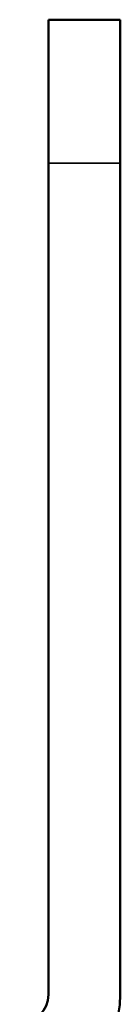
# Model space of a CAD drawing. Header units: millimetres. Extents: x 75 to 4764, y 75 to 3163.
# Tile 61 of 198: x 2401.78 to 2405.28, y 1073.8 to 1108.13. Entities that reach past the tile are written whole.
import ezdxf

# ---------------------------------------------------------------- set-up
doc = ezdxf.new("R2010")
doc.units = ezdxf.units.MM
doc.header["$LTSCALE"] = 15
doc.layers.add('Visible (ISO)', color=7, linetype='Continuous', lineweight=50)
doc.layers.add('Visible Narrow (ISO)', color=7, linetype='Continuous', lineweight=35)

msp = doc.modelspace()

# ---------------------------------------------------------------- linework, layer by layer
at = {"layer": 'Visible (ISO)'}
for p, q in [((2402.775, 1108.133), (2402.775, 1103.133)), ((2405.275, 1108.133), (2402.775, 1108.133)), ((2405.275, 1103.133), (2405.275, 1108.133)), ((2402.775, 1103.133), (2402.775, 1074.133)), ((2405.275, 1103.133), (2405.275, 1074.133))]:
    msp.add_line(p, q, dxfattribs=at)
for radius in [3.5, 1]:
    msp.add_arc((2401.775, 1074.133), radius, 270, 0, dxfattribs=at)
at = {"layer": 'Visible Narrow (ISO)'}
msp.add_line((2405.275, 1103.133), (2402.775, 1103.133), dxfattribs=at)

doc.saveas('drawing.dxf')
